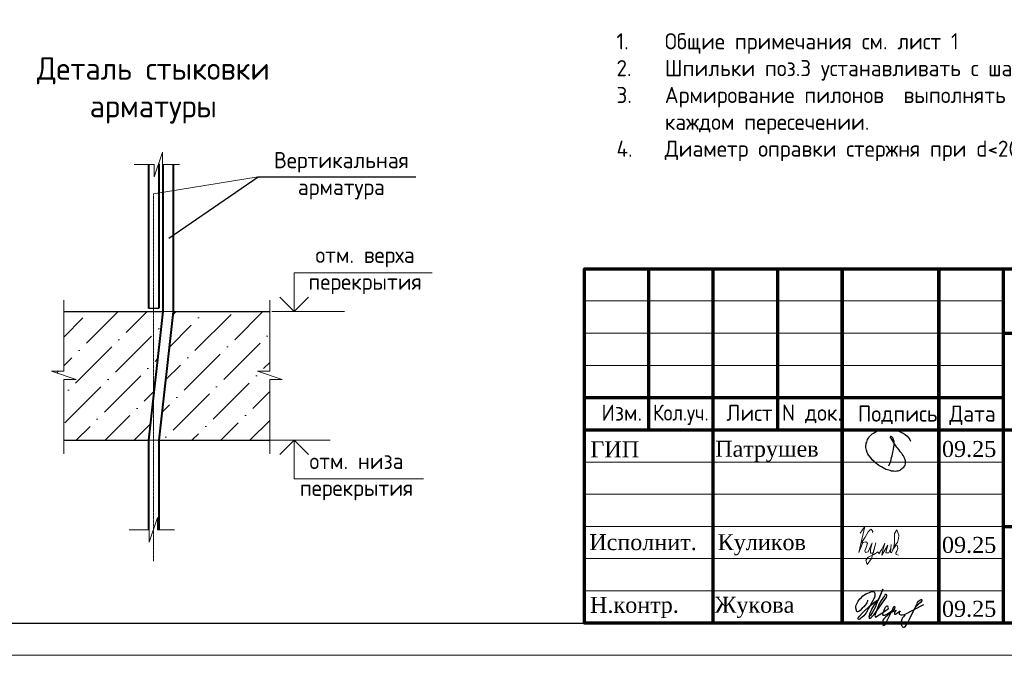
# Model space of a CAD drawing. Header units: millimetres. Extents: x 263826 to 1718326, y -423071 to 70137.
# Tile 132 of 256: x 516205 to 531488, y -198192 to -188326. Entities that reach past the tile are written whole.
import ezdxf

# ---------------------------------------------------------------- set-up
doc = ezdxf.new("R2010")
doc.units = ezdxf.units.MM
doc.linetypes.add('CENTER2', pattern=[28.575, 19.05, -3.175, 3.175, -3.175])
for name, color, linetype in [('PDF7_Text', 7, 'Continuous'), ('PDF8_Text', 7, 'Continuous'), ('ТОЛСТЫЕ_ОСНОВНЫЕ', 6, 'Continuous')]:
    doc.layers.add(name, color=color, linetype=linetype)
for name, color, linetype, lineweight in [('Выноски', 20, 'Continuous', 20), ('подоснова', 151, 'Continuous', 5), ('размер', 1, 'Continuous', 25), ('РАЗМЕРЫ', 1, 'Continuous', 9), ('Рамка', 7, 'Continuous', 70), ('Текст', 7, 'Continuous', 25), ('ТОНКИЕ', 7, 'Continuous', 9)]:
    doc.layers.add(name, color=color, linetype=linetype, lineweight=lineweight)
doc.styles.add('GOST-2.304_Type-B', font='GOST_Common.ttf')
doc.styles.add('PDF Times New Roman', font='times.ttf')
doc.styles.add('style_Tonin', font='simplex.shx', dxfattribs={"width": 0.9})
doc.styles.add('ГОСТ', font='GOST_Common.ttf')
doc.dimstyles.new('20', dxfattribs={"dimtxt": 2.5, "dimasz": 2.5, "dimexe": 1.25, "dimexo": 0.625, "dimtad": 1, "dimdec": 0, "dimlfac": 20, "dimtxsty": 'style_Tonin', "dimblk": 'ARCHTICK', "dimcen": 0, "dimclrt": 256, "dimadec": 0, "dimazin": 0, "dimtfac": 1, "dimtdec": 0, "dimtmove": 0, "dimatfit": 0, "dimfxl": 1, "dimarcsym": 0})

# ---------------------------------------------------------------- blocks, each defined once
blk = doc.blocks.new('*U46')
at = {"layer": 'ТОЛСТЫЕ_ОСНОВНЫЕ', "color": 6}
blk.add_lwpolyline([(20, 5), (415, 5), (415, 292), (20, 292)], close=True, dxfattribs=at)
at = {"layer": 'ТОНКИЕ'}
blk.add_lwpolyline([(0, 0), (420, 0), (420, 297), (0, 297)], close=True, dxfattribs=at)
blk = doc.blocks.new('11')
at = {"layer": 'Выноски'}
for p, q in [((47989, 66781), (48016, 66806)), ((48016, 66806), (48038, 66823)), ((48038, 66823), (48060, 66786)), ((47885, 66608), (47944, 66700)), ((47944, 66700), (47962, 66737)), ((47962, 66737), (47989, 66781)), ((48060, 66786), (48058, 66769))]:
    blk.add_line(p, q, dxfattribs=at)
blk.add_lwpolyline([(47863, 66761), (47937, 66865), (47843, 66458), (47885, 66564), (47905, 66616), (47954, 66628), (47979, 66606), (47957, 66539), (47937, 66487), (47947, 66458), (47991, 66470), (48051, 66611), (48041, 66569), (48023, 66505), (48023, 66448), (48065, 66448), (48090, 66529), (48110, 66608), (48043, 66369), (47972, 66275), (47954, 66344), (47991, 66389), (48078, 66431), (48142, 66470), (48154, 66441), (48204, 66512), (48246, 66606), (48209, 66455), (48204, 66418), (48295, 66574), (48265, 66463), (48265, 66455), (48312, 66453), (48342, 66529), (48347, 66584), (48337, 66465), (48349, 66453), (48401, 66569), (48443, 66616), (48461, 66678), (48466, 66727), (48436, 66811), (48399, 66754), (48399, 66618), (48389, 66549), (48374, 66507), (48416, 66564), (48441, 66576), (48451, 66524), (48433, 66482), (48419, 66453), (48424, 66428), (48458, 66421)], dxfattribs=at)
blk = doc.blocks.new('яяя')
at = {"lineweight": 30}
for points in [[(345424, 110432), (345425, 110410), (345424, 110397), (345417, 110379), (345406, 110350), (345390, 110319), (345357, 110275), (345310, 110221), (345265, 110176), (345198, 110110), (345161, 110077), (345133, 110066), (345116, 110066), (345102, 110075), (345090, 110091), (345082, 110115), (345074, 110146), (345066, 110182), (345064, 110206), (345067, 110234), (345077, 110278), (345095, 110320), (345114, 110361), (345134, 110395), (345159, 110428), (345195, 110469), (345228, 110506), (345284, 110560), (345331, 110595), (345379, 110625), (345435, 110648), (345486, 110670), (345532, 110686), (345573, 110696), (345605, 110698), (345621, 110695), (345635, 110687), (345648, 110671), (345656, 110649), (345659, 110625), (345659, 110583), (345656, 110553), (345647, 110523), (345635, 110489), (345387, 110033), (345349, 109985), (345311, 109948), (345247, 109889), (345209, 109858), (345192, 109844), (345180, 109837), (345157, 109833), (345150, 109835), (345140, 109842), (345135, 109856), (345138, 109881), (345148, 109892), (345183, 109930), (345267, 110024), (345343, 110105), (345455, 110213), (345617, 110343), (345775, 110456), (345811, 110526), (345838, 110607), (345890, 110740), (345902, 110771), (345698, 110295), (345672, 110226), (345626, 110132), (345572, 110032), (345518, 109953), (345481, 109918), (345497, 110001), (345567, 110147), (345655, 110301), (345760, 110442)], [(345481, 109918), (345476, 109896), (345475, 109874), (345485, 109861), (345506, 109866), (345539, 109891), (345632, 109983), (345968, 110450), (346022, 110527), (346029, 110560), (346027, 110579), (346026, 110590), (346010, 110605), (345993, 110609), (345975, 110601), (345962, 110584), (345954, 110562), (345857, 110421), (345783, 110292), (345741, 110183), (345701, 110079), (345665, 109985), (345660, 109952), (345666, 109929), (345669, 109915), (345682, 109910), (345702, 109914), (345735, 109941), (345846, 110007), (346065, 110160), (346075, 110193), (346070, 110217), (346066, 110236), (346052, 110241), (346030, 110241), (346007, 110228), (345978, 110203), (345960, 110164), (345892, 110010), (345895, 109986), (345904, 109966), (345925, 109964), (345969, 109968), (346045, 110000), (346218, 110114), (346261, 110154), (346280, 110184), (346282, 110210), (346278, 110225), (346263, 110229), (346241, 110222), (346220, 110198), (346162, 110049), (345989, 109904), (345932, 109849), (345906, 109805), (345891, 109739), (345890, 109690), (345899, 109652), (345924, 109647), (345956, 109655), (345980, 109674), (346058, 109838), (346158, 110046), (346261, 110098), (346314, 110120), (346292, 110079), (346269, 110036), (346261, 110008), (346267, 109998), (346293, 109998), (346363, 110039), (346445, 110095), (346421, 110068), (346414, 110040), (346407, 110011), (346416, 109990), (346466, 109972), (346509, 109977), (346574, 109984), (347172, 110293)], [(346586, 109971), (346543, 109917), (346509, 109873), (346489, 109825), (346475, 109767), (346472, 109710), (346478, 109675), (346485, 109641), (346501, 109621), (346517, 109602), (346542, 109589), (346568, 109592), (346605, 109620), (346680, 109731), (346736, 109842), (346865, 110115), (346962, 110290), (346969, 110318), (346979, 110360), (347013, 110403), (347056, 110434), (347091, 110450), (347109, 110450), (347121, 110434), (347115, 110405), (347072, 110355), (347012, 110307), (346924, 110222)]]:
    blk.add_lwpolyline(points, dxfattribs=at)
blk = doc.blocks.new('Патрушев')
at = {"color": 5, "lineweight": 25}
blk.add_lwpolyline([(58.5, -35.09), (59.7, -31.98), (60.22, -29.81), (60.47, -28.76), (60.76, -27.56), (61.06, -26.32), (61.37, -24.67), (61.64, -22.98), (61.77, -21.63), (61.83, -20.46), (61.74, -19.5), (61.5, -18.56), (61.27, -17.93), (60.96, -17.34), (60.63, -16.86), (60.45, -16.66), (60.39, -16.62), (60.25, -16.53), (60.03, -16.42), (59.74, -16.36), (59.56, -16.39), (59.41, -16.5), (59.32, -16.73), (59.32, -16.96), (59.41, -17.15), (61.8, -21.04), (63.12, -22.91), (63.7, -23.61), (64.53, -24.59), (65.48, -25.87), (66.43, -27.07), (66.87, -27.73), (67.42, -28.44), (67.68, -28.93), (68, -29.52), (68.38, -30.41), (68.65, -31), (68.82, -31.71), (68.89, -32.2), (68.93, -32.68), (68.9, -33.35), (68.81, -33.79), (68.57, -34.59), (68.27, -35.18), (67.92, -35.7), (67.56, -36.23), (66.92, -36.75), (66.44, -37.14), (65.93, -37.49), (65.34, -37.85), (64.79, -38.12), (64.12, -38.33), (63.56, -38.4), (62.54, -38.51), (61.58, -38.47), (60.89, -38.38), (60.1, -38.27), (59.25, -38.05), (58.41, -37.75), (57.66, -37.55), (56.61, -37.27), (55.88, -36.92), (54.92, -36.35), (53.85, -35.72), (53.05, -35.25), (52.17, -34.73), (51.27, -34.08), (50.13, -33.27), (49.09, -32.31), (47.96, -31.09), (47.07, -29.92), (46.05, -28.68), (45.23, -27.65), (44.74, -26.54), (44.28, -25.09), (44.05, -24.29), (43.98, -23.29), (43.94, -22.47), (43.99, -21.49), (44.18, -20.57), (44.46, -19.97), (44.74, -19.1), (45.02, -18.24), (45.49, -17.42), (45.85, -16.92), (46.39, -16.14), (46.99, -15.53), (47.83, -14.81), (48.65, -14.29), (49.43, -13.79), (50.53, -13.27), (51.57, -12.89), (52.65, -12.48), (54.17, -12.1), (55.44, -11.87), (56.95, -11.79), (58.35, -11.79), (59.63, -11.91), (61, -12.05), (62.71, -12.35), (64.46, -12.88), (66.16, -13.58), (67.55, -14.27), (68.88, -15.13), (70.02, -16.25), (71.14, -17.49), (71.67, -18.26), (72.28, -19.27)], dxfattribs=at)
blk = doc.blocks.new('штамп кж1.1')
at = {"layer": 'Рамка', "color": 7}
for p, q in [((405358, -83134), (405358, -80634)), ((407358, -83134), (407358, -80634)), ((410858, -81634), (422858, -81634)), ((404358, -82634), (410858, -82634)), ((404358, -83134), (422858, -83134)), ((410858, -84634), (422858, -84634))]:
    blk.add_line(p, q, dxfattribs=at)
at = {"layer": 'Рамка'}
for p, q in [((406358, -86134), (406358, -80634)), ((408358, -86134), (408358, -80634)), ((408358, -80634), (408358, -86134)), ((409858, -80634), (409858, -86134)), ((409858, -86134), (409858, -80634)), ((410858, -80634), (410858, -86134))]:
    blk.add_line(p, q, dxfattribs=at)
at = {"layer": 'Рамка', "color": 7, "lineweight": 15}
for p, q in [((404358, -81134), (410858, -81134)), ((404358, -81634), (410858, -81634)), ((404358, -82134), (410858, -82134)), ((404358, -83634), (410858, -83634)), ((404358, -84134), (410858, -84134)), ((404358, -84634), (410858, -84634)), ((404358, -85134), (410858, -85134)), ((404358, -85634), (410858, -85634))]:
    blk.add_line(p, q, dxfattribs=at)
at = {"layer": 'Рамка'}
blk.add_lwpolyline([(422858, -86134), (404358, -86134), (404358, -80634), (422858, -80634)], close=True, dxfattribs=at)
at = {"color": 5, "xscale": 24.5, "yscale": 24.5, "zscale": 24.5}
blk.add_blockref('Патрушев', (407651, -82836), dxfattribs=at)
at = {"color": 2, "lineweight": 60, "xscale": 0.5, "yscale": 0.5, "zscale": 0.5}
blk.add_blockref('яяя', (236038, -140993), dxfattribs=at)
at = {"layer": 'Выноски', "color": 0}
blk.add_blockref('11', (360773, -151499), dxfattribs=at)
at = {"layer": 'PDF7_Text', "insert": (410912, -84467), "char_height": 180, "width": 6881.02, "attachment_point": 7, "style": 'PDF Times New Roman'}
blk.add_mtext('\\pi1015.18152;Жилой дом со встроенными помещениями \\P\\pi311.27381;общественно-делового и коммерческого назначения на \\P\\pi667.38051;первом этаже здания и встроенно-пристроенным \\P\\pi874.76335;поликлиническим учреждением (поз. 2.2-2.3)', dxfattribs=at)
at = {"layer": 'PDF7_Text', "char_height": 248, "attachment_point": 7, "style": 'PDF Times New Roman'}
for s, insert in [('09.25', (409908, -83561)), ('Патрушев', (406387, -83634)), ('09.25', (409908, -85050)), ('Жукова', (406381, -86056)), ('09.25', (409908, -86042))]:
    blk.add_mtext(s, dxfattribs=dict(at, insert=insert))
at = {"layer": 'PDF7_Text', "insert": (406426, -85084), "char_height": 247.95, "attachment_point": 7, "style": 'PDF Times New Roman'}
blk.add_mtext_dynamic_manual_height_columns('{\\C256;Куликов}', width=2000, gutter_width=1250, heights=[0], dxfattribs=at)
at = {"layer": 'PDF8_Text', "char_height": 248, "attachment_point": 7, "style": 'PDF Times New Roman'}
for s, insert in [('ГИП', (404451, -83561)), ('Исполнит.', (404432, -85007)), ('Н.контр.', (404445, -86056))]:
    blk.add_mtext(s, dxfattribs=dict(at, insert=insert))
at = {"layer": 'Текст', "color": 7, "style": 'ГОСТ'}
for s, p in [('Изм.', (404622, -82993)), ('Лист', (406561, -82996)), ('N док.', (407423, -82993)), ('Подпись', (408601, -83008)), ('Дата', (410023, -83008))]:
    blk.add_text(s, height=250, dxfattribs=at).set_placement(p)
at = {"layer": 'Текст', "color": 7, "style": 'ГОСТ', "width": 0.9}
blk.add_text('Кол.уч.', height=250, dxfattribs=at).set_placement((405423, -82992))
at = {"layer": 'Текст', "color": 7, "insert": (411117, -81801), "char_height": 250, "attachment_point": 1, "style": 'ГОСТ'}
blk.add_mtext_dynamic_manual_height_columns('\\pi594.35517;{\\fTimes New Roman|b0|i0|c204|p18;\\C256;Строительство жилого комплекса со  встроенными помещениями \\P\\pi1441.86779;общественного-делового, коммерческого назначения и \\P\\pi41.3631;поликлиническим учреждением по адресу: г. Чита, ул. 1-я Коллективная}', width=11543.07, gutter_width=12.5, heights=[0], dxfattribs=at)
blk = doc.blocks.new('_ArchTick')
at = {"color": 0, "linetype": 'ByBlock', "const_width": 0.15}
blk.add_lwpolyline([(-0.5, -0.5), (0.5, 0.5)], dxfattribs=at)

msp = doc.modelspace()

# ---------------------------------------------------------------- hatches: boundary and pattern name
at = {"lineweight": 5}
h = msp.add_hatch(dxfattribs=at)
h.set_pattern_fill('ANSI36', color=256, scale=100, style=0)
h.set_pattern_definition([(45, (329384.75, -257726.72), (168.3798, 617.3926), [793.75, -158.75, 0, -158.75])])
h.paths.add_polyline_path([(518428.12278, -192854.86129), (518283.91548, -192854.86129), (518283.91548, -194130.79185)])
h.paths.add_polyline_path([(520086.27187, -192854.86129), (518588.12278, -192854.86129), (518362.08023, -194854.86129), (520086.27187, -194854.86129), (520086.27187, -193910.29344), (520277.55702, -193910.29344), (519894.98672, -193782.77001), (520086.27187, -193782.77001)])
h.paths.add_polyline_path([(518283.91548, -192854.86129), (516889.39112, -192854.86129), (516889.39112, -193782.77001), (516698.10597, -193782.77001), (517080.67627, -193910.29344), (516889.39112, -193910.29344), (516889.39112, -194854.86129), (518202.08023, -194854.86129), (518283.91548, -194130.79185)])

# ---------------------------------------------------------------- linework, layer by layer
at = {"color": 0, "lineweight": 40}
for p, q in [((518202.08023, -190573.41634, -3100), (518202.08023, -192804.86129, -3100)), ((518362.08023, -190563.55901, -3100), (518362.08023, -192804.86129, -3100))]:
    msp.add_line(p, q, dxfattribs=at)
at = {"lineweight": 20}
for p, q in [((518283.91548, -191030.49532, -3100), (519904.50333, -190767.29865, -3100)), ((519997.90796, -194854.86129, -3100), (521023.61262, -194854.86129, -3100))]:
    msp.add_line(p, q, dxfattribs=at)
at = {"color": 0, "linetype": 'CENTER2', "lineweight": 18}
msp.add_line((518283.91548, -191030.49532, -3100), (518283.91548, -196732.39021, -3100), dxfattribs=at)
at = {"color": 0, "lineweight": 30}
for p, q in [((516889.39112, -192854.86129, -3100), (518428.12278, -192854.86129, -3100)), ((518202.08023, -192804.86129, -3100), (518362.08023, -192804.86129, -3100)), ((518588.12278, -192854.86129, -3100), (520086.27187, -192854.86129, -3100)), ((516886.527, -194854.86129, -3100), (518202.08023, -194854.86129, -3100)), ((518362.08023, -194854.86129, -3100), (520083.40775, -194854.86129, -3100))]:
    msp.add_line(p, q, dxfattribs=at)
at = {"lineweight": 15}
for p, q in [((518428.12278, -192854.86129, -3100), (518588.12278, -192854.86129, -3100)), ((518202.08023, -194854.86129, -3100), (518362.08023, -194854.86129, -3100))]:
    msp.add_line(p, q, dxfattribs=at)
at = {"lineweight": 20, "ltscale": 50}
msp.add_line((520119.0607, -192854.86129, -3100), (521246.00364, -192854.86129, -3100), dxfattribs=at)
at = {"linetype": 'ByBlock', "lineweight": 18, "elevation": -3100}
for points in [[(517983.2824, -190575.35729), (518294.38575, -190575.35729), (518294.38575, -190766.64243), (518421.90919, -190384.07214), (518421.90919, -190575.35729), (518686.21524, -190575.35729)], [(516889.39112, -192681.669), (516889.39112, -193782.77001), (516698.10597, -193782.77001), (517080.67627, -193910.29344), (516889.39112, -193910.29344), (516889.39112, -195067.16901)], [(520086.27187, -192681.669), (520086.27187, -193782.77001), (519894.98672, -193782.77001), (520277.55702, -193910.29344), (520086.27187, -193910.29344), (520086.27187, -195067.16901)], [(517905.24862, -196243.0156), (518216.35197, -196243.0156), (518216.35197, -196434.30075), (518343.8754, -196051.73045), (518343.8754, -196243.0156), (518608.18146, -196243.0156)]]:
    msp.add_lwpolyline(points, dxfattribs=at)
at = {"color": 0, "lineweight": 40, "elevation": -3100}
for points in [[(518428.12278, -190575.35729), (518428.12278, -192854.86129), (518202.08023, -194854.86129), (518202.08023, -196243.0156)], [(518588.12278, -190575.35729), (518588.12278, -192854.86129), (518362.08023, -194854.86129), (518362.08023, -196243.0156)]]:
    msp.add_lwpolyline(points, dxfattribs=at)
at = {"lineweight": 30, "elevation": -3100}
for points in [[(520689.12802, -192634.20737), (520466.1114, -192854.86129), (520243.09479, -192634.20737)], [(520689.12802, -195075.51521), (520466.1114, -194854.86129), (520243.09479, -195075.51521)]]:
    msp.add_lwpolyline(points, dxfattribs=at)
at = {"layer": 'подоснова', "elevation": -3100}
for points in [[(520466.1114, -192854.86129), (520466.1114, -192254.86129), (522607.70863, -192254.86129)], [(520466.1114, -194854.86129), (520466.1114, -195454.86129), (522474.89149, -195454.86129)]]:
    msp.add_lwpolyline(points, dxfattribs=at)

# ---------------------------------------------------------------- block references
at = {"xscale": 100, "yscale": 100, "zscale": 100}
msp.add_blockref('*U46', (501970.96759, -198191.77617, 3100), dxfattribs=at)
at = {"layer": 'размер'}
for p in [(70023.82038, -111557.55482, 3100), (120612.64314, -111557.55482, 3100)]:
    msp.add_blockref('штамп кж1.1', p, dxfattribs=at)

# ---------------------------------------------------------------- texts
at = {"ltscale": 100, "insert": (525468.55833, -188536.45633, 3100), "char_height": 250, "width": 17398.1240905, "attachment_point": 1, "style": 'GOST-2.304_Type-B'}
msp.add_mtext('\\pi-750,l750,t750,5000;1.^IОбщие примечания см. лист 1\\P2.^IШпильки поз.3 устанавливать с шагом 400 по вертикали и с шагом  400 по горизонтали .\\P3.^IАрмирование пилонов  выполнять отдельными стержнями. Арматуру вязать вязальной проволокой в каждом пересечении.\\P{\\C7;4.^IДиаметр оправки стержня при d<20мм - 5d, при d≥20мм - 8d}', dxfattribs=at)
at = {"layer": 'РАЗМЕРЫ', "attachment_point": 5, "style": 'GOST-2.304_Type-B'}
for s, insert, char_height in [('Деталь стыковки\\Pарматуры ', (518278.80217, -189423.26593), 350), ('Вертикальная\\Pарматура', (521197.72409, -190748.19775), 250), ('отм. верха \\Pперекрытия', (521565.46388, -192218.64549), 250), ('отм. низа \\Pперекрытия', (521432.64674, -195418.64549), 250)]:
    msp.add_mtext_dynamic_manual_height_columns(s, width=3941.2127758, gutter_width=625, heights=[0], dxfattribs=dict(at, insert=insert, char_height=char_height))
at = {"layer": 'Текст', "color": 7, "insert": (480882.14484, -196191.77617, 3100), "char_height": 250, "attachment_point": 1, "style": 'ГОСТ'}
msp.add_mtext_dynamic_manual_height_columns('\\pi3500;{\\C0;\\P\\pi1371.59091;План пилонов} 2-5-го этажа{\\H1.83333x; }', width=7000, gutter_width=12.5, heights=[1500], dxfattribs=at)

# ---------------------------------------------------------------- leaders
at = {"layer": 'подоснова', "has_arrowhead": 0}
msp.add_leader([(518518.96098, -191715.10929, -3100), (519904.50333, -190767.29865, -3100), (522355.93408, -190767.29865, -3100)], dimstyle='20', override={"dimasz": 1.5, "dimldrblk": 'Dot'}, dxfattribs=at)

doc.saveas('drawing.dxf')
